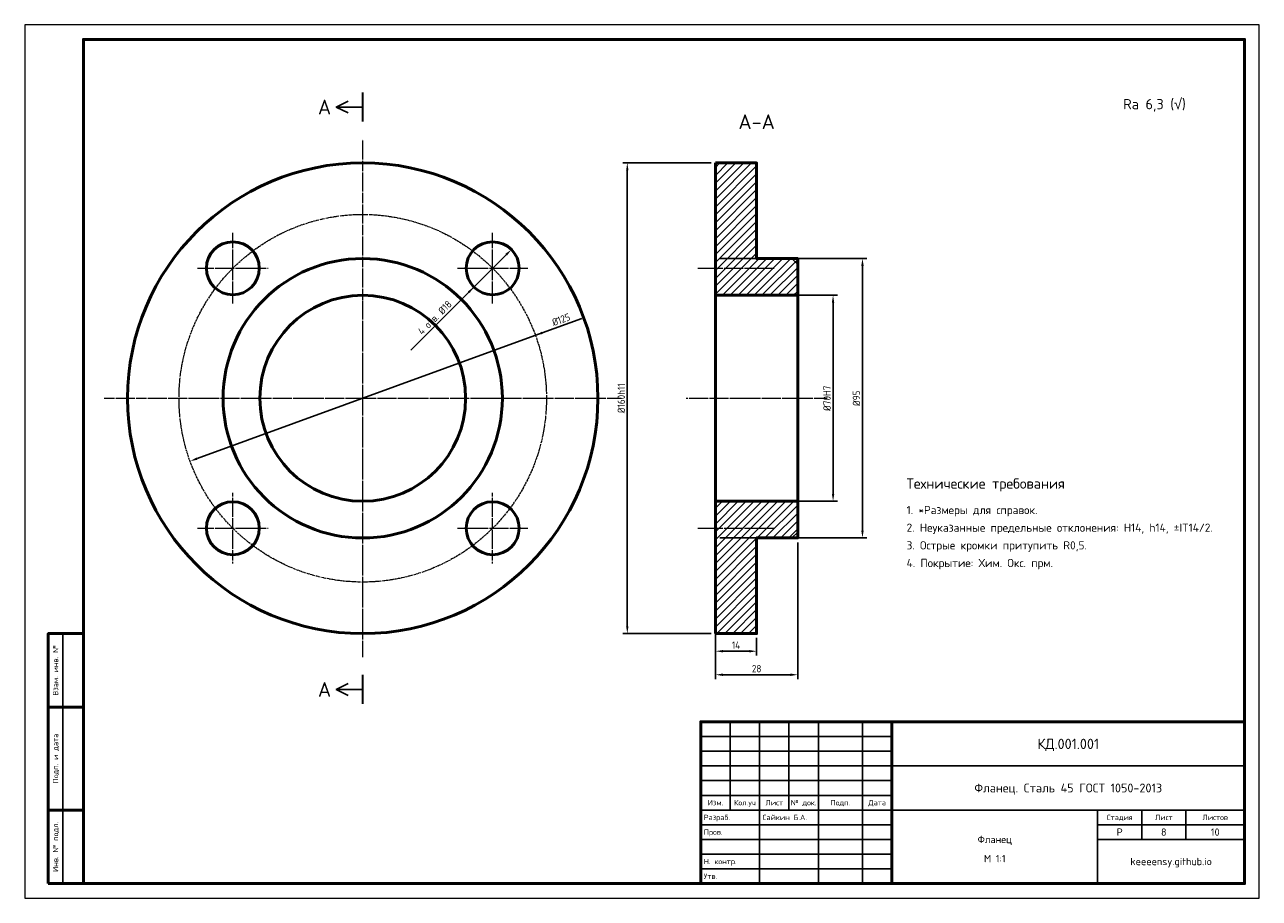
# Model space of a CAD drawing. Header units: millimetres. Extents: x 0 to 420, y 0 to 297.
import ezdxf
from ezdxf.enums import TextEntityAlignment as Align

# ---------------------------------------------------------------- set-up
doc = ezdxf.new("R2010")
doc.units = ezdxf.units.MM
doc.header["$LTSCALE"] = 0.25
doc.linetypes.add('DASHDOT', pattern=[3.556, 2.54, -0.508, 0, -0.508])
for name, color, linetype in [('Контур', 7, 'Continuous'), ('Разрез', 7, 'Continuous'), ('Штриховка', 8, 'Continuous')]:
    doc.layers.add(name, color=color, linetype=linetype)
for name, color, linetype, lineweight in [('Надписи', 7, 'Continuous', 25), ('Оси', 1, 'DASHDOT', 18), ('Размеры', 7, 'Continuous', 18), ('Рамка', 7, 'Continuous', 50), ('Штамп', 7, 'Continuous', 25)]:
    doc.layers.add(name, color=color, linetype=linetype, lineweight=lineweight)
doc.styles.add('GOST', font='isocpeur.ttf', dxfattribs={"width": 0.9})
doc.dimstyles.new('ГОСТ', dxfattribs={"dimtxt": 2.5, "dimasz": 2.5, "dimexe": 1.5, "dimexo": 1.5, "dimgap": 0.8, "dimtad": 1, "dimdec": 0, "dimtxsty": 'GOST', "dimcen": 2.5, "dimdle": 1.5, "dimclrd": 7, "dimclre": 7, "dimclrt": 7, "dimazin": 3, "dimtfac": 1, "dimtmove": 0, "dimatfit": 3})

msp = doc.modelspace()

# ---------------------------------------------------------------- hatches: boundary and pattern name
at = {"layer": 'Штриховка'}
h = msp.add_hatch(dxfattribs=at)
h.set_pattern_fill('ANSI31', scale=0.6)
h.paths.add_polyline_path([(235, 250), (249, 250), (249, 217.5), (263, 217.5), (263, 205), (235, 205)])
h = msp.add_hatch(dxfattribs=at)
h.set_pattern_fill('ANSI31', scale=0.6)
h.paths.add_polyline_path([(235, 90), (249, 90), (249, 122.5), (263, 122.5), (263, 135), (235, 135)])

# ---------------------------------------------------------------- linework, layer by layer
at = {"layer": 'Контур'}
for p, q in [((261, 217.5), (263, 215.5)), ((261, 122.5), (263, 124.5))]:
    msp.add_line(p, q, dxfattribs=at)
at = {"layer": 'Контур', "lineweight": 50}
for p, q in [((235, 135), (235, 205)), ((263, 135), (263, 205))]:
    msp.add_line(p, q, dxfattribs=at)
for points in [[(235, 250), (249, 250), (249, 217.5), (263, 217.5), (263, 205), (235, 205)], [(235, 90), (249, 90), (249, 122.5), (263, 122.5), (263, 135), (235, 135)]]:
    msp.add_lwpolyline(points, close=True, dxfattribs=at)
for centre, radius in [((115, 170), 80), ((70.81, 214.19), 9), ((159.19, 214.19), 9), ((115, 170), 47.5), ((115, 170), 35), ((70.81, 125.81), 9), ((159.19, 125.81), 9)]:
    msp.add_circle(centre, radius, dxfattribs=at)
at = {"layer": 'Оси'}
for p, q in [((115, 82), (115, 258)), ((70.81, 202.19), (70.81, 226.19)), ((159.19, 202.19), (159.19, 226.19)), ((58.81, 214.19), (82.81, 214.19)), ((147.19, 214.19), (171.19, 214.19)), ((229, 214.19), (255, 214.19)), ((27, 170), (203, 170)), ((225, 170), (273, 170)), ((70.81, 113.81), (70.81, 137.81)), ((159.19, 113.81), (159.19, 137.81)), ((58.81, 125.81), (82.81, 125.81)), ((147.19, 125.81), (171.19, 125.81)), ((229, 125.81), (255, 125.81))]:
    msp.add_line(p, q, dxfattribs=at)
msp.add_circle((115, 170), 62.5, dxfattribs=at)
at = {"layer": 'Разрез', "const_width": 0.7}
for points in [[(115, 264), (115, 274)], [(115, 76), (115, 66)]]:
    msp.add_lwpolyline(points, dxfattribs=at)
at = {"layer": 'Разрез'}
for points in [[(110, 271), (106, 269), (110, 267)], [(115, 269), (106, 269)], [(110, 73), (106, 71), (110, 69)], [(115, 71), (106, 71)]]:
    msp.add_lwpolyline(points, dxfattribs=at)
at = {"layer": 'Рамка'}
msp.add_line((295, 5), (295, 60), dxfattribs=at)
at = {"layer": 'Рамка', "lineweight": 18}
msp.add_lwpolyline([(0, 0), (420, 0), (420, 297), (0, 297)], close=True, dxfattribs=at)
at = {"layer": 'Рамка'}
for points in [[(20, 5), (415, 5), (415, 292), (20, 292)], [(8, 65), (20, 65), (20, 90), (8, 90)], [(8, 30), (20, 30), (20, 65), (8, 65)], [(230, 5), (415, 5), (415, 60), (230, 60)], [(8, 5), (20, 5), (20, 30), (8, 30)]]:
    msp.add_lwpolyline(points, close=True, dxfattribs=at)
at = {"layer": 'Штамп'}
for p, q in [((13, 65), (13, 90)), ((13, 30), (13, 65)), ((240, 30), (240, 60)), ((250, 30), (250, 60)), ((260, 30), (260, 60)), ((270, 30), (270, 60)), ((285, 30), (285, 60)), ((230, 55), (295, 55)), ((230, 50), (295, 50)), ((230, 45), (295, 45)), ((295, 45), (415, 45)), ((230, 40), (295, 40)), ((230, 35), (295, 35)), ((13, 5), (13, 30)), ((230, 30), (295, 30)), ((250, 5), (250, 30)), ((270, 5), (270, 30)), ((285, 5), (285, 30)), ((295, 30), (415, 30)), ((365, 5), (365, 30)), ((380, 20), (380, 30)), ((395, 20), (395, 30)), ((230, 25), (295, 25)), ((365, 25), (415, 25)), ((230, 20), (295, 20)), ((365, 20), (415, 20)), ((230, 15), (295, 15)), ((230, 10), (295, 10))]:
    msp.add_line(p, q, dxfattribs=at)

# ---------------------------------------------------------------- texts
at = {"layer": 'Надписи', "style": 'GOST'}
for s, height, p in [('А', 5, (102, 269)), ('А-А', 5, (249, 264)), ('А', 5, (102, 71)), ('КД.001.001', 3.5, (355, 52.5)), ('Фланец. Сталь 45 ГОСТ 1050-2013', 3, (355, 37.5)), ('Изм.', 1.8, (235, 32.5)), ('Кол.уч', 1.8, (245, 32.5)), ('Лист', 1.8, (255, 32.5)), ('№ док.', 1.8, (265, 32.5)), ('Подп.', 1.8, (277.5, 32.5)), ('Дата', 1.8, (290, 32.5)), ('Стадия', 1.8, (372.5, 27.5)), ('Лист', 1.8, (387.5, 27.5)), ('Листов', 1.8, (405, 27.5)), ('Фланец', 2.5, (330, 20)), ('Р', 2.5, (372.5, 22.5)), ('8', 2.5, (387.5, 22.5)), ('10', 2.5, (405, 22.5)), ('М 1:1', 2.5, (330, 13.5)), ('keeeensy.github.io', 2.5, (390, 12.5))]:
    msp.add_text(s, height=height, dxfattribs=at).set_placement(p, align=Align.MIDDLE_CENTER)
msp.add_text('Ra 6,3 (√)', height=3.5, dxfattribs=at).set_placement((395, 270), align=Align.MIDDLE_RIGHT)
for s, height, p in [('Технические требования', 3.5, (300, 141)), ('1. *Размеры для справок.', 2.8, (300, 132)), ('2. Неуказанные предельные отклонения: H14, h14, ±IT14/2.', 2.8, (300, 126)), ('3. Острые кромки притупить R0,5.', 2.8, (300, 120)), ('4. Покрытие: Хим. Окс. прм.', 2.8, (300, 114)), ('Разраб.', 1.8, (231, 27.5)), ('Сайкин Б.А.', 1.8, (251, 27.5)), ('Пров.', 1.8, (231, 22.5)), ('Н. контр.', 1.8, (231, 12.5)), ('Утв.', 1.8, (231, 7.5))]:
    msp.add_text(s, height=height, dxfattribs=at).set_placement(p, align=Align.MIDDLE_LEFT)
for s, p in [('Взам. инв. №', (10.5, 77.5)), ('Подп. и дата', (10.5, 47.5)), ('Инв. № подл.', (10.5, 17.5))]:
    msp.add_text(s, height=1.8, rotation=90, dxfattribs=at).set_placement(p, align=Align.MIDDLE_CENTER)

# ---------------------------------------------------------------- dimensions: what is measured, and where the dimension line sits
at = {"layer": 'Размеры'}
for base, p1, p2, text in [((205, 90), (235, 90), (235, 250), '%%c160h11'), ((285, 122.5), (235, 122.5), (235, 217.5), '%%c95'), ((275, 135), (235, 135), (235, 205), '%%c70H7')]:
    msp.add_linear_dim(base=base, p1=p1, p2=p2, angle=90, text=text, dimstyle='ГОСТ', dxfattribs=at).render()
for p1, p2, text in [((165.56, 220.56), (152.83, 207.83), '4 отв. %%c18'), ((56.27, 148.62), (173.73, 191.38), '%%c125')]:
    msp.add_diameter_dim_2p(p1=p1, p2=p2, text=text, dimstyle='ГОСТ', dxfattribs=at).render()
for base, p1, p2 in [((235, 76), (235, 122.5), (263, 122.5)), ((235, 84), (235, 90), (249, 90))]:
    msp.add_linear_dim(base=base, p1=p1, p2=p2, dimstyle='ГОСТ', dxfattribs=at).render()

doc.saveas('drawing.dxf')
